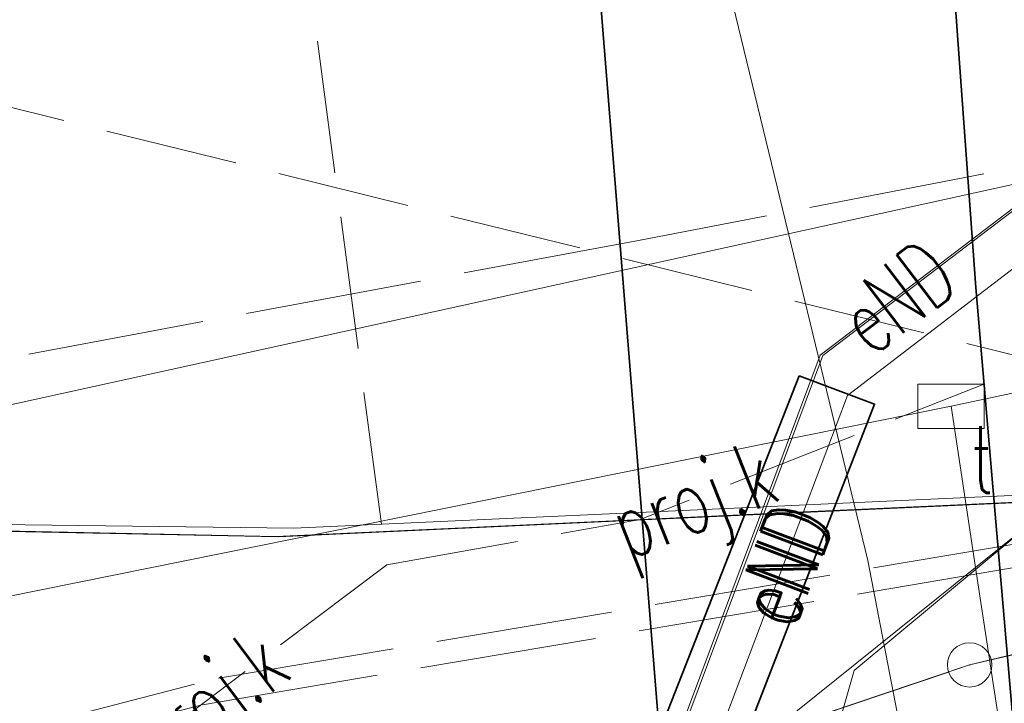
# Model space of a CAD drawing. Header units: metres. Extents: x 6567444 to 13135881, y 5574237 to 11149086.
# Tile 99 of 212: x 6567809.09 to 6567820.2, y 5574550.59 to 5574558.3. Entities that reach past the tile are written whole.
import ezdxf
from ezdxf.enums import TextEntityAlignment as Align

# ---------------------------------------------------------------- set-up
doc = ezdxf.new("R2010")
doc.units = ezdxf.units.M
for name, pattern in [('_MDCP$0$L_0_03', [1, 0.5, -0.5]), ('_MDCP$0$L_2_50', [2.5, 2, -0.5]), ('_MDCP$1$L_0_06', [2, 1.5, -0.5]), ('GE.I.6640.1.468.2024_MDCP_dodatkowe pomiary_12.03.2026$0$L_0_03', [1, 0.5, -0.5]), ('GE.I.6640.1.468.2024_MDCP_dodatkowe pomiary_12.03.2026$0$L_0_06', [2, 1.5, -0.5]), ('GE.I.6640.1.468.2024_MDCP_dodatkowe pomiary_12.03.2026$0$L_2_50', [2.5, 2, -0.5])]:
    doc.linetypes.add(name, pattern=pattern)
for name, color, linetype, lineweight in [('_MDCP$0$EGB_DzialkaEwidencyjna', 7, 'Continuous', 18), ('_MDCP$0$EGB_Klasouzytek', 92, 'Continuous', 18), ('_MDCP$0$EGB_KonturUzytkuGruntowego', 92, 'Continuous', 18), ('_MDCP$0$EGB_PunktGraniczny', 7, 'Continuous', 18), ('_MDCP$0$GES_InneUrzadzeniaTowarzyszace_P', 7, 'Continuous', 18), ('_MDCP$0$GES_PrzewodElektroenergetyczny', 1, 'Continuous', 18), ('_MDCP$0$GES_PrzewodElektroenergetyczny_Projektowany', 7, 'Continuous', 18), ('_MDCP$0$GES_PrzewodGazowy', 52, 'Continuous', 18), ('_MDCP$0$GES_PrzewodKanalizacyjny_Projektowany', 7, 'Continuous', 18), ('_MDCP$0$GES_PrzewodTelekomunikacyjny', 30, 'Continuous', 18), ('_MDCP$0$GES_UrzadzeniaTowarzyszczaceLiniowe', 7, 'Continuous', 18), ('_MDCP$0$OT_Komunikacja', 7, 'Continuous', 18), ('GE.I.6640.1.468.2024_MDCP_dodatkowe pomiary_12.03.2026$0$EGB_DzialkaEwidencyjna', 7, 'Continuous', 18), ('GE.I.6640.1.468.2024_MDCP_dodatkowe pomiary_12.03.2026$0$EGB_Klasouzytek', 92, 'Continuous', 18), ('GE.I.6640.1.468.2024_MDCP_dodatkowe pomiary_12.03.2026$0$EGB_KonturUzytkuGruntowego', 92, 'Continuous', 18), ('GE.I.6640.1.468.2024_MDCP_dodatkowe pomiary_12.03.2026$0$EGB_PunktGraniczny', 7, 'Continuous', 18), ('GE.I.6640.1.468.2024_MDCP_dodatkowe pomiary_12.03.2026$0$GES_InneUrzadzeniaTowarzyszace_P', 7, 'Continuous', 18), ('GE.I.6640.1.468.2024_MDCP_dodatkowe pomiary_12.03.2026$0$GES_PrzewodElektroenergetyczny', 1, 'Continuous', 18), ('GE.I.6640.1.468.2024_MDCP_dodatkowe pomiary_12.03.2026$0$GES_PrzewodElektroenergetyczny_Projektowany', 7, 'Continuous', 18), ('GE.I.6640.1.468.2024_MDCP_dodatkowe pomiary_12.03.2026$0$GES_PrzewodGazowy', 52, 'Continuous', 18), ('GE.I.6640.1.468.2024_MDCP_dodatkowe pomiary_12.03.2026$0$GES_PrzewodKanalizacyjny_Projektowany', 7, 'Continuous', 18), ('GE.I.6640.1.468.2024_MDCP_dodatkowe pomiary_12.03.2026$0$GES_PrzewodTelekomunikacyjny', 30, 'Continuous', 18), ('GE.I.6640.1.468.2024_MDCP_dodatkowe pomiary_12.03.2026$0$GES_UrzadzeniaTowarzyszczaceLiniowe', 7, 'Continuous', 18), ('GE.I.6640.1.468.2024_MDCP_dodatkowe pomiary_12.03.2026$0$OT_Komunikacja', 7, 'Continuous', 18)]:
    doc.layers.add(name, color=color, linetype=linetype, lineweight=lineweight)
doc.styles.add('_MDCP$0$STANDARD', font='simplex.shx')
doc.styles.add('GE.I.6640.1.468.2024_MDCP_dodatkowe pomiary_12.03.2026$0$STANDARD', font='simplex.shx')

# ---------------------------------------------------------------- blocks, each defined once
blk = doc.blocks.new('_MDCP$0$L_0_02_2')
at = {"color": 0}
blk.add_point((0, 0), dxfattribs=at)
blk = doc.blocks.new('_MDCP$0$L_0_02_1')
at = {"color": 0}
blk.add_point((0, 0), dxfattribs=at)
blk = doc.blocks.new('_MDCP$0$EGPG_S')
at = {"color": 0, "linetype": 'Continuous', "lineweight": 18}
blk.add_circle((0, 0), 0.5, dxfattribs=at)
blk = doc.blocks.new('_MDCP$0$SUPW_R')
at = {"color": 0, "linetype": 'Continuous', "lineweight": 18, "flags": 128}
blk.add_lwpolyline([(0.75, 0.5), (0.75, -0.5), (-0.75, -0.5), (-0.75, 0.5)], close=True, dxfattribs=at)
blk = doc.blocks.new('_MDCP')
at = {"layer": '_MDCP$0$EGB_DzialkaEwidencyjna', "linetype": 'Continuous', "lineweight": 18}
for p, q in [((6567820.053, 5574551.078), (6567841.397, 5574556.142)), ((6567841.397, 5574556.142), (6567820.053, 5574551.078)), ((6567814.937, 5574549.38), (6567819.573, 5574550.94)), ((6567819.573, 5574550.94), (6567814.937, 5574549.38))]:
    blk.add_line(p, q, dxfattribs=at)
at = {"layer": '_MDCP$0$EGB_Klasouzytek', "lineweight": 18}
for points in [[(6567808.43, 5574567.42), (6567810.41, 5574567.57), (6567821.43, 5574569.65), (6567844.36, 5574573.98), (6567848.19, 5574557.83), (6567841.64, 5574556.2), (6567819.81, 5574551.02), (6567814.7, 5574549.3), (6567811.96, 5574548.85), (6567810.34, 5574548.58), (6567809.02, 5574546.47), (6567805.83, 5574540.63), (6567799.496, 5574570.502)], [(6567843.288, 5574339.738), (6567840.22, 5574379.37), (6567837.97, 5574408.39), (6567824.54, 5574464.39), (6567815.07, 5574503.11), (6567813.39, 5574510.85), (6567812.91, 5574512.76), (6567809.64, 5574533.63), (6567810.66, 5574545.93), (6567811.96, 5574548.85), (6567814.7, 5574549.3), (6567819.81, 5574551.02), (6567841.64, 5574556.2), (6567848.19, 5574557.83), (6567849.51, 5574552.26), (6567830.11, 5574547.72), (6567829, 5574518.49), (6567851.37, 5574441.53), (6567857.95, 5574413.39), (6567862.49, 5574380.1), (6567864.17, 5574367.81), (6567869.98, 5574345.11), (6567862.17, 5574342.99), (6567862.141, 5574342.197)]]:
    blk.add_lwpolyline(points, dxfattribs=at)
at = {"layer": '_MDCP$0$EGB_KonturUzytkuGruntowego', "linetype": '_MDCP$0$L_0_03', "lineweight": 18}
for points in [[(6567944.099, 5574577.571), (6567942.63, 5574577.28), (6567937.22, 5574576.21), (6567870.09, 5574563.29), (6567848.19, 5574557.83), (6567841.64, 5574556.2), (6567819.81, 5574551.02), (6567814.7, 5574549.3), (6567811.96, 5574548.85), (6567810.34, 5574548.58), (6567809.02, 5574546.47), (6567805.83, 5574540.63), (6567799.496, 5574570.502)], [(6567843.288, 5574339.738), (6567840.22, 5574379.37), (6567837.97, 5574408.39), (6567824.54, 5574464.39), (6567815.07, 5574503.11), (6567813.39, 5574510.85), (6567812.91, 5574512.76), (6567809.64, 5574533.63), (6567810.66, 5574545.93), (6567811.96, 5574548.85), (6567814.7, 5574549.3), (6567819.81, 5574551.02), (6567841.64, 5574556.2), (6567848.19, 5574557.83), (6567849.51, 5574552.26), (6567830.11, 5574547.72), (6567829, 5574518.49), (6567851.37, 5574441.53), (6567857.95, 5574413.39), (6567862.49, 5574380.1), (6567864.17, 5574367.81), (6567869.98, 5574345.11), (6567862.17, 5574342.99), (6567862.141, 5574342.197)]]:
    blk.add_lwpolyline(points, dxfattribs=at)
at = {"layer": '_MDCP$0$EGB_PunktGraniczny'}
blk.add_point((6567819.81, 5574551.02), dxfattribs=at)
at = {"layer": '_MDCP$0$GES_PrzewodElektroenergetyczny', "color": 1, "linetype": 'Continuous', "lineweight": 18}
for points in [[(6567943.254, 5574582.239), (6567909.127, 5574576.204), (6567889.67, 5574572.763), (6567874.092, 5574569.903), (6567866.549, 5574568.127), (6567863.2, 5574565.721), (6567847.979, 5574563.389), (6567834.386, 5574560.54), (6567829.197, 5574557.801), (6567825.396, 5574554.557), (6567825.286, 5574554.465), (6567823.983, 5574553.351), (6567823.887, 5574553.328), (6567823.56, 5574553.266), (6567822.367, 5574553.026), (6567822.149, 5574553.016), (6567821.707, 5574552.996), (6567817.963, 5574552.826), (6567817.484, 5574552.804), (6567812.181, 5574552.562), (6567800.221, 5574552.715), (6567799.811, 5574552.733), (6567793.499, 5574551.393)], [(6567873.65, 5574564.68), (6567858.185, 5574560.669), (6567842.81, 5574557.22), (6567841.652, 5574557.736), (6567838.02, 5574560.82), (6567836.97, 5574561.34), (6567827.408, 5574559.513), (6567825.24, 5574559.375), (6567823.842, 5574558.387), (6567822.303, 5574556.767), (6567821.25, 5574553.7), (6567820.388, 5574552.522), (6567818.508, 5574550.958), (6567817.589, 5574547.746), (6567816.52, 5574541.4), (6567814.783, 5574530.308), (6567815.18, 5574526.62), (6567815.46, 5574522.32), (6567816.83, 5574517.28), (6567816.455, 5574514.619), (6567815.516, 5574513.797), (6567802.55, 5574511.616)], [(6567873.65, 5574564.68), (6567858.185, 5574560.669), (6567842.81, 5574557.22), (6567841.652, 5574557.736), (6567838.02, 5574560.82), (6567836.97, 5574561.34), (6567827.408, 5574559.513), (6567825.24, 5574559.375), (6567823.842, 5574558.387), (6567822.303, 5574556.767), (6567821.25, 5574553.7), (6567820.388, 5574552.522), (6567818.508, 5574550.958), (6567817.589, 5574547.746), (6567816.52, 5574541.4), (6567814.783, 5574530.308), (6567815.18, 5574526.62), (6567815.46, 5574522.32), (6567816.83, 5574517.28), (6567816.455, 5574514.619), (6567815.516, 5574513.797), (6567802.55, 5574511.616)], [(6567821.689, 5574574.676), (6567824.614, 5574569.975), (6567824.749, 5574569.163), (6567824.869, 5574568.446), (6567824.96, 5574567.901), (6567826.159, 5574560.699), (6567824.503, 5574558.716), (6567818.43, 5574554.059), (6567817.963, 5574552.826), (6567817.933, 5574552.746), (6567810.864, 5574534.061), (6567809.989, 5574533.009), (6567809.88, 5574530.991), (6567810.579, 5574524.841), (6567813.857, 5574512.476), (6567813.279, 5574511.663)], [(6567821.689, 5574574.676), (6567824.614, 5574569.975), (6567824.749, 5574569.163), (6567824.869, 5574568.446), (6567824.96, 5574567.901), (6567826.159, 5574560.699), (6567824.503, 5574558.716), (6567818.43, 5574554.059), (6567817.963, 5574552.826), (6567817.933, 5574552.746), (6567810.864, 5574534.061), (6567809.989, 5574533.009), (6567809.88, 5574530.991), (6567810.579, 5574524.841), (6567813.857, 5574512.476), (6567813.369, 5574511.714)], [(6567800.692, 5574519.783), (6567802.691, 5574520.352), (6567810.825, 5574522.717), (6567810.186, 5574524.89), (6567809.445, 5574530.757), (6567809.707, 5574533.18), (6567810.517, 5574534.255), (6567811.265, 5574536.072), (6567818.154, 5574554.51), (6567823.868, 5574558.864), (6567825.744, 5574560.817), (6567824.722, 5574567.97), (6567816.288, 5574566.225), (6567812.943, 5574566.807), (6567806.543, 5574571.827)], [(6567806.525, 5574571.824), (6567812.913, 5574566.813), (6567816.258, 5574566.232), (6567824.701, 5574567.978), (6567824.712, 5574567.844), (6567825.715, 5574560.823), (6567823.839, 5574558.871), (6567818.124, 5574554.515), (6567817.484, 5574552.804), (6567817.454, 5574552.724), (6567811.233, 5574536.077), (6567810.486, 5574534.259), (6567809.675, 5574533.185), (6567809.413, 5574530.761), (6567810.153, 5574524.894), (6567810.792, 5574522.721), (6567810.901, 5574522.304), (6567813.402, 5574512.663), (6567813.006, 5574512.003), (6567811.262, 5574510.689), (6567805.592, 5574509.535), (6567805.478, 5574509.512)], [(6567793.655, 5574550.711), (6567800.35, 5574552.06), (6567829.97, 5574558.57), (6567842.31, 5574561.39), (6567850.66, 5574562.54), (6567860.88, 5574565.16), (6567864.36, 5574564.78), (6567874.76, 5574567.79), (6567876.7, 5574569.8), (6567879.43, 5574570.97), (6567880.48, 5574571.46), (6567881.27, 5574571.67)], [(6567793.654, 5574550.715), (6567800.35, 5574552.06), (6567829.97, 5574558.57), (6567842.31, 5574561.39), (6567850.66, 5574562.54), (6567860.88, 5574565.16), (6567864.36, 5574564.78), (6567874.76, 5574567.79), (6567876.7, 5574569.8), (6567879.43, 5574570.97)], [(6567793.506, 5574551.362), (6567799.783, 5574552.712), (6567800.221, 5574552.715), (6567811.977, 5574552.47), (6567815.866, 5574552.65), (6567817.454, 5574552.724), (6567817.933, 5574552.746), (6567821.573, 5574552.914), (6567821.696, 5574552.936), (6567822.149, 5574553.016), (6567823.56, 5574553.266), (6567823.887, 5574553.328), (6567825.286, 5574554.465), (6567825.396, 5574554.557), (6567829.332, 5574557.775), (6567834.269, 5574560.409), (6567848.172, 5574563.348), (6567863.152, 5574565.67), (6567866.512, 5574567.994), (6567866.79, 5574568.09)], [(6567866.79, 5574568.09), (6567866.542, 5574567.987), (6567863.181, 5574565.664), (6567848.2, 5574563.341), (6567834.297, 5574560.402), (6567829.361, 5574557.768), (6567823.918, 5574553.318), (6567821.603, 5574552.908), (6567815.896, 5574552.644), (6567812.008, 5574552.464), (6567799.814, 5574552.707), (6567793.509, 5574551.351)]]:
    blk.add_lwpolyline(points, dxfattribs=at)
at = {"layer": '_MDCP$0$GES_PrzewodElektroenergetyczny_Projektowany', "color": 1, "linetype": '_MDCP$0$L_2_50', "lineweight": 18}
for points in [[(6567943.412, 5574581.367), (6567943.17, 5574581.32), (6567913.09, 5574576.12), (6567888.01, 5574572.01), (6567877.14, 5574569.91), (6567875.36, 5574567.7), (6567875.01, 5574566.91), (6567863.39, 5574564.59), (6567846.75, 5574561.93), (6567839.02, 5574560.65), (6567829.79, 5574558.45), (6567816.07, 5574555.81), (6567793.454, 5574551.595)], [(6567794.596, 5574546.571), (6567811.33, 5574550.87), (6567831.53, 5574554.27), (6567833.28, 5574552.46), (6567870.97, 5574561.28), (6567904.99, 5574569.24), (6567915.75, 5574572.57), (6567937.99, 5574577.71), (6567943.858, 5574578.905)], [(6567794.652, 5574546.329), (6567811.15, 5574550.57), (6567831.45, 5574554), (6567833.2, 5574552.19), (6567855.24, 5574557.35), (6567855.74, 5574555.77)]]:
    blk.add_lwpolyline(points, dxfattribs=at)
at = {"layer": '_MDCP$0$GES_PrzewodGazowy', "color": 52, "linetype": 'Continuous', "lineweight": 18, "flags": 128}
blk.add_lwpolyline([(6567823.3, 5574528.16), (6567818.66, 5574552.2), (6567815.4, 5574565.64)], dxfattribs=at)
at = {"layer": '_MDCP$0$GES_PrzewodKanalizacyjny_Projektowany', "color": 36, "linetype": '_MDCP$1$L_0_06', "lineweight": 18, "flags": 128}
for points in [[(6567804.15, 5574570.77), (6567811.72, 5574563.55), (6567813.23, 5574552.15)], [(6567813.23, 5574552.15), (6567816.09, 5574552.66), (6567819.98, 5574554.19)], [(6567813.23, 5574552.15), (6567809.18, 5574549.1)]]:
    blk.add_lwpolyline(points, dxfattribs=at)
at = {"layer": '_MDCP$0$GES_PrzewodTelekomunikacyjny', "color": 30, "linetype": 'Continuous', "lineweight": 18, "flags": 128}
for points in [[(6567865.525, 5574563.914), (6567846.919, 5574559.742), (6567823.059, 5574554.673), (6567819.6, 5574553.938)], [(6567824.466, 5574555.802), (6567823.059, 5574554.673), (6567819.877, 5574552.12), (6567817.636, 5574550.323)], [(6567819.6, 5574553.938), (6567819.877, 5574552.12), (6567821.805, 5574539.455)]]:
    blk.add_lwpolyline(points, dxfattribs=at)
at = {"layer": '_MDCP$0$GES_PrzewodTelekomunikacyjny', "color": 30, "linetype": 'Continuous', "lineweight": 18}
blk.add_lwpolyline([(6567794.091, 5574548.795), (6567819.6, 5574553.938)], dxfattribs=at)
at = {"layer": '_MDCP$0$GES_UrzadzeniaTowarzyszczaceLiniowe', "color": 7, "linetype": 'Continuous', "lineweight": 35, "flags": 128}
blk.add_lwpolyline([(6567817.887, 5574554.281), (6567818.737, 5574553.963), (6567811.773, 5574536.053), (6567810.875, 5574536.418), (6567817.887, 5574554.281)], dxfattribs=at)
at = {"layer": '_MDCP$0$OT_Komunikacja', "color": 7, "linetype": '_MDCP$1$L_0_06', "lineweight": 18}
blk.add_lwpolyline([(6567870.69, 5574567.61), (6567854.92, 5574563.97), (6567850.42, 5574563.07), (6567847.84, 5574562.43), (6567842.08, 5574560.99), (6567840.14, 5574560.43), (6567838.28, 5574559.74), (6567836.48, 5574558.91), (6567834.74, 5574557.88), (6567833.15, 5574556.73), (6567831.64, 5574555.37), (6567830.23, 5574553.94), (6567829, 5574552.37), (6567807.49, 5574557.68), (6567808.795, 5574564.52), (6567812.22, 5574565.02), (6567813.716, 5574565.299), (6567818.846, 5574566.258), (6567831.918, 5574568.701), (6567838.5, 5574569.98), (6567852.66, 5574572.75), (6567861.62, 5574574.56), (6567874.02, 5574577.02)], dxfattribs=at)
at = {"layer": '_MDCP$0$OT_Komunikacja', "color": 7, "linetype": 'Continuous', "lineweight": 35}
for points in [[(6567818.746, 5574574.122), (6567818.83, 5574572.23), (6567819.05, 5574567.73), (6567819.19, 5574565.24), (6567819.35, 5574562.76), (6567819.52, 5574560.26), (6567819.7, 5574557.76), (6567819.88, 5574555.28), (6567820.1, 5574552.72), (6567820.31, 5574550.28), (6567820.46, 5574549.75), (6567821.55, 5574536.51)], [(6567814.771, 5574573.375), (6567814.83, 5574572.03), (6567815.06, 5574567.52), (6567815.39, 5574562.04), (6567815.56, 5574559.55), (6567816.32, 5574550.08), (6567817.46, 5574537.32), (6567818.34, 5574527.49), (6567818.54, 5574525.44), (6567818.82, 5574522.95), (6567819.14, 5574520.44), (6567819.65, 5574517.05), (6567819.91, 5574515.5), (6567820.35, 5574513.04), (6567821.69, 5574506.72), (6567844.97, 5574407.21)]]:
    blk.add_lwpolyline(points, dxfattribs=at)
at = {"layer": '_MDCP$0$EGB_DzialkaEwidencyjna', "linetype": 'Continuous', "xscale": 0.5, "yscale": 0.5, "zscale": 0.5}
for name, rotation in [('_MDCP$0$L_0_02_2', 198.6), ('_MDCP$0$L_0_02_1', 13.35), ('_MDCP$0$L_0_02_2', 13.35), ('_MDCP$0$L_0_02_1', 198.6)]:
    blk.add_blockref(name, (6567819.81, 5574551.02), dxfattribs=dict(at, rotation=rotation))
at = {"layer": '_MDCP$0$EGB_PunktGraniczny', "linetype": 'Continuous', "xscale": 0.5, "yscale": 0.5, "zscale": 0.5}
blk.add_blockref('_MDCP$0$EGPG_S', (6567819.81, 5574551.02), dxfattribs=at)
at = {"layer": '_MDCP$0$GES_InneUrzadzeniaTowarzyszace_P', "linetype": 'Continuous', "xscale": 0.5, "yscale": 0.5, "zscale": 0.5}
blk.add_blockref('_MDCP$0$SUPW_R', (6567819.6, 5574553.938), dxfattribs=at)
at = {"layer": '_MDCP$0$GES_InneUrzadzeniaTowarzyszace_P', "color": 7, "lineweight": 15, "style": '_MDCP$0$STANDARD', "width": 0.66}
blk.add_text('t', height=0.75, dxfattribs=at).set_placement((6567819.825, 5574553.713), align=Align.TOP_LEFT)
at = {"layer": '_MDCP$0$GES_PrzewodElektroenergetyczny', "color": 1, "lineweight": 15, "style": '_MDCP$0$STANDARD', "width": 0.66}
for rotation, p in [(-322.7, (6567818.988, 5574555.174)), (-290.7, (6567817.699, 5574552.128)), (-290.7, (6567817.716, 5574552.171))]:
    blk.add_text('eND', height=0.75, rotation=rotation, dxfattribs=at).set_placement(p, align=Align.MIDDLE_CENTER)
at = {"layer": '_MDCP$0$GES_PrzewodKanalizacyjny_Projektowany', "color": 36, "lineweight": 15, "style": '_MDCP$0$STANDARD', "width": 0.66}
for rotation, p in [(-338.5, (6567816.683, 5574552.893)), (-323, (6567811.205, 5574550.625))]:
    blk.add_text('proj.k', height=0.75, rotation=rotation, dxfattribs=at).set_placement(p, align=Align.MIDDLE_CENTER)
blk = doc.blocks.new('GE.I.6640.1.468.2024_MDCP_dodatkowe pomiary_12.03.2026$0$L_0_02_2')
at = {"color": 0}
blk.add_point((0, 0), dxfattribs=at)
blk = doc.blocks.new('GE.I.6640.1.468.2024_MDCP_dodatkowe pomiary_12.03.2026$0$L_0_02_1')
at = {"color": 0}
blk.add_point((0, 0), dxfattribs=at)
blk = doc.blocks.new('GE.I.6640.1.468.2024_MDCP_dodatkowe pomiary_12.03.2026$0$EGPG_S')
at = {"color": 0, "linetype": 'Continuous', "lineweight": 18}
blk.add_circle((0, 0), 0.5, dxfattribs=at)
blk = doc.blocks.new('GE.I.6640.1.468.2024_MDCP_dodatkowe pomiary_12.03.2026$0$SUPW_R')
at = {"color": 0, "linetype": 'Continuous', "lineweight": 18, "flags": 128}
blk.add_lwpolyline([(0.75, 0.5), (0.75, -0.5), (-0.75, -0.5), (-0.75, 0.5)], close=True, dxfattribs=at)
blk = doc.blocks.new('GE.I.6640.1.468.2024_MDCP_dodatkowe pomiary_12.03.2026')
at = {"layer": 'GE.I.6640.1.468.2024_MDCP_dodatkowe pomiary_12.03.2026$0$EGB_DzialkaEwidencyjna', "linetype": 'Continuous', "lineweight": 18}
for p, q in [((6567820.053, 5574551.078), (6567841.397, 5574556.142)), ((6567841.397, 5574556.142), (6567820.053, 5574551.078)), ((6567814.937, 5574549.38), (6567819.573, 5574550.94)), ((6567819.573, 5574550.94), (6567814.937, 5574549.38))]:
    blk.add_line(p, q, dxfattribs=at)
at = {"layer": 'GE.I.6640.1.468.2024_MDCP_dodatkowe pomiary_12.03.2026$0$EGB_Klasouzytek', "lineweight": 18}
for points in [[(6567808.43, 5574567.42), (6567810.41, 5574567.57), (6567821.43, 5574569.65), (6567844.36, 5574573.98), (6567848.19, 5574557.83), (6567841.64, 5574556.2), (6567819.81, 5574551.02), (6567814.7, 5574549.3), (6567811.96, 5574548.85), (6567810.34, 5574548.58), (6567809.02, 5574546.47), (6567805.83, 5574540.63), (6567799.496, 5574570.502)], [(6567843.288, 5574339.738), (6567840.22, 5574379.37), (6567837.97, 5574408.39), (6567824.54, 5574464.39), (6567815.07, 5574503.11), (6567813.39, 5574510.85), (6567812.91, 5574512.76), (6567809.64, 5574533.63), (6567810.66, 5574545.93), (6567811.96, 5574548.85), (6567814.7, 5574549.3), (6567819.81, 5574551.02), (6567841.64, 5574556.2), (6567848.19, 5574557.83), (6567849.51, 5574552.26), (6567830.11, 5574547.72), (6567829, 5574518.49), (6567851.37, 5574441.53), (6567857.95, 5574413.39), (6567862.49, 5574380.1), (6567864.17, 5574367.81), (6567869.98, 5574345.11), (6567862.17, 5574342.99), (6567862.141, 5574342.197)]]:
    blk.add_lwpolyline(points, dxfattribs=at)
at = {"layer": 'GE.I.6640.1.468.2024_MDCP_dodatkowe pomiary_12.03.2026$0$EGB_KonturUzytkuGruntowego', "linetype": 'GE.I.6640.1.468.2024_MDCP_dodatkowe pomiary_12.03.2026$0$L_0_03', "lineweight": 18}
for points in [[(6567944.099, 5574577.571), (6567942.63, 5574577.28), (6567937.22, 5574576.21), (6567870.09, 5574563.29), (6567848.19, 5574557.83), (6567841.64, 5574556.2), (6567819.81, 5574551.02), (6567814.7, 5574549.3), (6567811.96, 5574548.85), (6567810.34, 5574548.58), (6567809.02, 5574546.47), (6567805.83, 5574540.63), (6567799.496, 5574570.502)], [(6567843.288, 5574339.738), (6567840.22, 5574379.37), (6567837.97, 5574408.39), (6567824.54, 5574464.39), (6567815.07, 5574503.11), (6567813.39, 5574510.85), (6567812.91, 5574512.76), (6567809.64, 5574533.63), (6567810.66, 5574545.93), (6567811.96, 5574548.85), (6567814.7, 5574549.3), (6567819.81, 5574551.02), (6567841.64, 5574556.2), (6567848.19, 5574557.83), (6567849.51, 5574552.26), (6567830.11, 5574547.72), (6567829, 5574518.49), (6567851.37, 5574441.53), (6567857.95, 5574413.39), (6567862.49, 5574380.1), (6567864.17, 5574367.81), (6567869.98, 5574345.11), (6567862.17, 5574342.99), (6567862.141, 5574342.197)]]:
    blk.add_lwpolyline(points, dxfattribs=at)
at = {"layer": 'GE.I.6640.1.468.2024_MDCP_dodatkowe pomiary_12.03.2026$0$EGB_PunktGraniczny'}
blk.add_point((6567819.81, 5574551.02), dxfattribs=at)
at = {"layer": 'GE.I.6640.1.468.2024_MDCP_dodatkowe pomiary_12.03.2026$0$GES_PrzewodElektroenergetyczny', "color": 1, "linetype": 'Continuous', "lineweight": 18}
for points in [[(6567943.254, 5574582.239), (6567909.127, 5574576.204), (6567889.67, 5574572.763), (6567874.092, 5574569.903), (6567866.549, 5574568.127), (6567863.2, 5574565.721), (6567847.979, 5574563.389), (6567834.386, 5574560.54), (6567829.197, 5574557.801), (6567825.396, 5574554.557), (6567825.286, 5574554.465), (6567823.983, 5574553.351), (6567823.887, 5574553.328), (6567823.56, 5574553.266), (6567822.367, 5574553.026), (6567822.149, 5574553.016), (6567821.707, 5574552.996), (6567817.963, 5574552.826), (6567817.484, 5574552.804), (6567812.181, 5574552.562), (6567800.221, 5574552.715), (6567799.811, 5574552.733), (6567793.499, 5574551.393)], [(6567873.65, 5574564.68), (6567858.185, 5574560.669), (6567842.81, 5574557.22), (6567841.652, 5574557.736), (6567838.02, 5574560.82), (6567836.97, 5574561.34), (6567827.408, 5574559.513), (6567825.24, 5574559.375), (6567823.842, 5574558.387), (6567822.303, 5574556.767), (6567821.25, 5574553.7), (6567820.388, 5574552.522), (6567818.508, 5574550.958), (6567817.589, 5574547.746), (6567816.52, 5574541.4), (6567814.783, 5574530.308), (6567815.18, 5574526.62), (6567815.46, 5574522.32), (6567816.83, 5574517.28), (6567816.455, 5574514.619), (6567815.516, 5574513.797), (6567802.55, 5574511.616)], [(6567873.65, 5574564.68), (6567858.185, 5574560.669), (6567842.81, 5574557.22), (6567841.652, 5574557.736), (6567838.02, 5574560.82), (6567836.97, 5574561.34), (6567827.408, 5574559.513), (6567825.24, 5574559.375), (6567823.842, 5574558.387), (6567822.303, 5574556.767), (6567821.25, 5574553.7), (6567820.388, 5574552.522), (6567818.508, 5574550.958), (6567817.589, 5574547.746), (6567816.52, 5574541.4), (6567814.783, 5574530.308), (6567815.18, 5574526.62), (6567815.46, 5574522.32), (6567816.83, 5574517.28), (6567816.455, 5574514.619), (6567815.516, 5574513.797), (6567802.55, 5574511.616)], [(6567821.689, 5574574.676), (6567824.614, 5574569.975), (6567824.749, 5574569.163), (6567824.869, 5574568.446), (6567824.96, 5574567.901), (6567826.159, 5574560.699), (6567824.503, 5574558.716), (6567818.43, 5574554.059), (6567817.963, 5574552.826), (6567817.933, 5574552.746), (6567810.864, 5574534.061), (6567809.989, 5574533.009), (6567809.88, 5574530.991), (6567810.579, 5574524.841), (6567813.857, 5574512.476), (6567813.279, 5574511.663)], [(6567821.689, 5574574.676), (6567824.614, 5574569.975), (6567824.749, 5574569.163), (6567824.869, 5574568.446), (6567824.96, 5574567.901), (6567826.159, 5574560.699), (6567824.503, 5574558.716), (6567818.43, 5574554.059), (6567817.963, 5574552.826), (6567817.933, 5574552.746), (6567810.864, 5574534.061), (6567809.989, 5574533.009), (6567809.88, 5574530.991), (6567810.579, 5574524.841), (6567813.857, 5574512.476), (6567813.369, 5574511.714)], [(6567800.692, 5574519.783), (6567802.691, 5574520.352), (6567810.825, 5574522.717), (6567810.186, 5574524.89), (6567809.445, 5574530.757), (6567809.707, 5574533.18), (6567810.517, 5574534.255), (6567811.265, 5574536.072), (6567818.154, 5574554.51), (6567823.868, 5574558.864), (6567825.744, 5574560.817), (6567824.722, 5574567.97), (6567816.288, 5574566.225), (6567812.943, 5574566.807), (6567806.543, 5574571.827)], [(6567806.525, 5574571.824), (6567812.913, 5574566.813), (6567816.258, 5574566.232), (6567824.701, 5574567.978), (6567824.712, 5574567.844), (6567825.715, 5574560.823), (6567823.839, 5574558.871), (6567818.124, 5574554.515), (6567817.484, 5574552.804), (6567817.454, 5574552.724), (6567811.233, 5574536.077), (6567810.486, 5574534.259), (6567809.675, 5574533.185), (6567809.413, 5574530.761), (6567810.153, 5574524.894), (6567810.792, 5574522.721), (6567810.901, 5574522.304), (6567813.402, 5574512.663), (6567813.006, 5574512.003), (6567811.262, 5574510.689), (6567805.592, 5574509.535), (6567805.478, 5574509.512)], [(6567793.655, 5574550.711), (6567800.35, 5574552.06), (6567829.97, 5574558.57), (6567842.31, 5574561.39), (6567850.66, 5574562.54), (6567860.88, 5574565.16), (6567864.36, 5574564.78), (6567874.76, 5574567.79), (6567876.7, 5574569.8), (6567879.43, 5574570.97), (6567880.48, 5574571.46), (6567881.27, 5574571.67)], [(6567793.654, 5574550.715), (6567800.35, 5574552.06), (6567829.97, 5574558.57), (6567842.31, 5574561.39), (6567850.66, 5574562.54), (6567860.88, 5574565.16), (6567864.36, 5574564.78), (6567874.76, 5574567.79), (6567876.7, 5574569.8), (6567879.43, 5574570.97)], [(6567793.506, 5574551.362), (6567799.783, 5574552.712), (6567800.221, 5574552.715), (6567811.977, 5574552.47), (6567815.866, 5574552.65), (6567817.454, 5574552.724), (6567817.933, 5574552.746), (6567821.573, 5574552.914), (6567821.696, 5574552.936), (6567822.149, 5574553.016), (6567823.56, 5574553.266), (6567823.887, 5574553.328), (6567825.286, 5574554.465), (6567825.396, 5574554.557), (6567829.332, 5574557.775), (6567834.269, 5574560.409), (6567848.172, 5574563.348), (6567863.152, 5574565.67), (6567866.512, 5574567.994), (6567866.79, 5574568.09)], [(6567866.79, 5574568.09), (6567866.542, 5574567.987), (6567863.181, 5574565.664), (6567848.2, 5574563.341), (6567834.297, 5574560.402), (6567829.361, 5574557.768), (6567823.918, 5574553.318), (6567821.603, 5574552.908), (6567815.896, 5574552.644), (6567812.008, 5574552.464), (6567799.814, 5574552.707), (6567793.509, 5574551.351)]]:
    blk.add_lwpolyline(points, dxfattribs=at)
at = {"layer": 'GE.I.6640.1.468.2024_MDCP_dodatkowe pomiary_12.03.2026$0$GES_PrzewodElektroenergetyczny_Projektowany', "color": 1, "linetype": 'GE.I.6640.1.468.2024_MDCP_dodatkowe pomiary_12.03.2026$0$L_2_50', "lineweight": 18}
for points in [[(6567943.412, 5574581.367), (6567943.17, 5574581.32), (6567913.09, 5574576.12), (6567888.01, 5574572.01), (6567877.14, 5574569.91), (6567875.36, 5574567.7), (6567875.01, 5574566.91), (6567863.39, 5574564.59), (6567846.75, 5574561.93), (6567839.02, 5574560.65), (6567829.79, 5574558.45), (6567816.07, 5574555.81), (6567793.454, 5574551.595)], [(6567794.596, 5574546.571), (6567811.33, 5574550.87), (6567831.53, 5574554.27), (6567833.28, 5574552.46), (6567870.97, 5574561.28), (6567904.99, 5574569.24), (6567915.75, 5574572.57), (6567937.99, 5574577.71), (6567943.858, 5574578.905)], [(6567794.652, 5574546.329), (6567811.15, 5574550.57), (6567831.45, 5574554), (6567833.2, 5574552.19), (6567855.24, 5574557.35), (6567855.74, 5574555.77)]]:
    blk.add_lwpolyline(points, dxfattribs=at)
at = {"layer": 'GE.I.6640.1.468.2024_MDCP_dodatkowe pomiary_12.03.2026$0$GES_PrzewodGazowy', "color": 52, "linetype": 'Continuous', "lineweight": 18, "flags": 128}
blk.add_lwpolyline([(6567823.3, 5574528.16), (6567818.66, 5574552.2), (6567815.4, 5574565.64)], dxfattribs=at)
at = {"layer": 'GE.I.6640.1.468.2024_MDCP_dodatkowe pomiary_12.03.2026$0$GES_PrzewodKanalizacyjny_Projektowany', "color": 36, "linetype": 'GE.I.6640.1.468.2024_MDCP_dodatkowe pomiary_12.03.2026$0$L_0_06', "lineweight": 18, "flags": 128}
for points in [[(6567804.15, 5574570.77), (6567811.72, 5574563.55), (6567813.23, 5574552.15)], [(6567813.23, 5574552.15), (6567816.09, 5574552.66), (6567819.98, 5574554.19)], [(6567813.23, 5574552.15), (6567809.18, 5574549.1)]]:
    blk.add_lwpolyline(points, dxfattribs=at)
at = {"layer": 'GE.I.6640.1.468.2024_MDCP_dodatkowe pomiary_12.03.2026$0$GES_PrzewodTelekomunikacyjny', "color": 30, "linetype": 'Continuous', "lineweight": 18, "flags": 128}
for points in [[(6567865.525, 5574563.914), (6567846.919, 5574559.742), (6567823.059, 5574554.673), (6567819.6, 5574553.938)], [(6567824.466, 5574555.802), (6567823.059, 5574554.673), (6567819.877, 5574552.12), (6567817.636, 5574550.323)], [(6567819.6, 5574553.938), (6567819.877, 5574552.12), (6567821.805, 5574539.455)]]:
    blk.add_lwpolyline(points, dxfattribs=at)
at = {"layer": 'GE.I.6640.1.468.2024_MDCP_dodatkowe pomiary_12.03.2026$0$GES_PrzewodTelekomunikacyjny', "color": 30, "linetype": 'Continuous', "lineweight": 18}
blk.add_lwpolyline([(6567794.091, 5574548.795), (6567819.6, 5574553.938)], dxfattribs=at)
at = {"layer": 'GE.I.6640.1.468.2024_MDCP_dodatkowe pomiary_12.03.2026$0$GES_UrzadzeniaTowarzyszczaceLiniowe', "color": 7, "linetype": 'Continuous', "lineweight": 35, "flags": 128}
blk.add_lwpolyline([(6567817.887, 5574554.281), (6567818.737, 5574553.963), (6567811.773, 5574536.053), (6567810.875, 5574536.418), (6567817.887, 5574554.281)], dxfattribs=at)
at = {"layer": 'GE.I.6640.1.468.2024_MDCP_dodatkowe pomiary_12.03.2026$0$OT_Komunikacja', "color": 7, "linetype": 'GE.I.6640.1.468.2024_MDCP_dodatkowe pomiary_12.03.2026$0$L_0_06', "lineweight": 18}
blk.add_lwpolyline([(6567870.69, 5574567.61), (6567854.92, 5574563.97), (6567850.42, 5574563.07), (6567847.84, 5574562.43), (6567842.08, 5574560.99), (6567840.14, 5574560.43), (6567838.28, 5574559.74), (6567836.48, 5574558.91), (6567834.74, 5574557.88), (6567833.15, 5574556.73), (6567831.64, 5574555.37), (6567830.23, 5574553.94), (6567829, 5574552.37), (6567807.49, 5574557.68), (6567808.795, 5574564.52), (6567812.22, 5574565.02), (6567813.716, 5574565.299), (6567818.846, 5574566.258), (6567831.918, 5574568.701), (6567838.5, 5574569.98), (6567852.66, 5574572.75), (6567861.62, 5574574.56), (6567874.02, 5574577.02)], dxfattribs=at)
at = {"layer": 'GE.I.6640.1.468.2024_MDCP_dodatkowe pomiary_12.03.2026$0$OT_Komunikacja', "color": 7, "linetype": 'Continuous', "lineweight": 35}
for points in [[(6567818.746, 5574574.122), (6567818.83, 5574572.23), (6567819.05, 5574567.73), (6567819.19, 5574565.24), (6567819.35, 5574562.76), (6567819.52, 5574560.26), (6567819.7, 5574557.76), (6567819.88, 5574555.28), (6567820.1, 5574552.72), (6567820.31, 5574550.28), (6567820.46, 5574549.75), (6567821.55, 5574536.51)], [(6567814.771, 5574573.375), (6567814.83, 5574572.03), (6567815.06, 5574567.52), (6567815.39, 5574562.04), (6567815.56, 5574559.55), (6567816.32, 5574550.08), (6567817.46, 5574537.32), (6567818.34, 5574527.49), (6567818.54, 5574525.44), (6567818.82, 5574522.95), (6567819.14, 5574520.44), (6567819.65, 5574517.05), (6567819.91, 5574515.5), (6567820.35, 5574513.04), (6567821.69, 5574506.72), (6567844.97, 5574407.21)]]:
    blk.add_lwpolyline(points, dxfattribs=at)
at = {"layer": 'GE.I.6640.1.468.2024_MDCP_dodatkowe pomiary_12.03.2026$0$EGB_DzialkaEwidencyjna', "linetype": 'Continuous', "xscale": 0.5, "yscale": 0.5, "zscale": 0.5}
for name, rotation in [('GE.I.6640.1.468.2024_MDCP_dodatkowe pomiary_12.03.2026$0$L_0_02_2', 198.6), ('GE.I.6640.1.468.2024_MDCP_dodatkowe pomiary_12.03.2026$0$L_0_02_1', 13.35), ('GE.I.6640.1.468.2024_MDCP_dodatkowe pomiary_12.03.2026$0$L_0_02_2', 13.35), ('GE.I.6640.1.468.2024_MDCP_dodatkowe pomiary_12.03.2026$0$L_0_02_1', 198.6)]:
    blk.add_blockref(name, (6567819.81, 5574551.02), dxfattribs=dict(at, rotation=rotation))
at = {"layer": 'GE.I.6640.1.468.2024_MDCP_dodatkowe pomiary_12.03.2026$0$EGB_PunktGraniczny', "linetype": 'Continuous', "xscale": 0.5, "yscale": 0.5, "zscale": 0.5}
blk.add_blockref('GE.I.6640.1.468.2024_MDCP_dodatkowe pomiary_12.03.2026$0$EGPG_S', (6567819.81, 5574551.02), dxfattribs=at)
at = {"layer": 'GE.I.6640.1.468.2024_MDCP_dodatkowe pomiary_12.03.2026$0$GES_InneUrzadzeniaTowarzyszace_P', "linetype": 'Continuous', "xscale": 0.5, "yscale": 0.5, "zscale": 0.5}
blk.add_blockref('GE.I.6640.1.468.2024_MDCP_dodatkowe pomiary_12.03.2026$0$SUPW_R', (6567819.6, 5574553.938), dxfattribs=at)
at = {"layer": 'GE.I.6640.1.468.2024_MDCP_dodatkowe pomiary_12.03.2026$0$GES_InneUrzadzeniaTowarzyszace_P', "color": 7, "lineweight": 15, "style": 'GE.I.6640.1.468.2024_MDCP_dodatkowe pomiary_12.03.2026$0$STANDARD', "width": 0.66}
blk.add_text('t', height=0.75, dxfattribs=at).set_placement((6567819.825, 5574553.713), align=Align.TOP_LEFT)
at = {"layer": 'GE.I.6640.1.468.2024_MDCP_dodatkowe pomiary_12.03.2026$0$GES_PrzewodElektroenergetyczny', "color": 1, "lineweight": 15, "style": 'GE.I.6640.1.468.2024_MDCP_dodatkowe pomiary_12.03.2026$0$STANDARD', "width": 0.66}
for rotation, p in [(-322.7, (6567818.988, 5574555.174)), (-290.7, (6567817.699, 5574552.128)), (-290.7, (6567817.716, 5574552.171))]:
    blk.add_text('eND', height=0.75, rotation=rotation, dxfattribs=at).set_placement(p, align=Align.MIDDLE_CENTER)
at = {"layer": 'GE.I.6640.1.468.2024_MDCP_dodatkowe pomiary_12.03.2026$0$GES_PrzewodKanalizacyjny_Projektowany', "color": 36, "lineweight": 15, "style": 'GE.I.6640.1.468.2024_MDCP_dodatkowe pomiary_12.03.2026$0$STANDARD', "width": 0.66}
for rotation, p in [(-338.5, (6567816.683, 5574552.893)), (-323, (6567811.205, 5574550.625))]:
    blk.add_text('proj.k', height=0.75, rotation=rotation, dxfattribs=at).set_placement(p, align=Align.MIDDLE_CENTER)

msp = doc.modelspace()

# ---------------------------------------------------------------- block references
at = {"layer": 'Defpoints'}
msp.add_blockref('GE.I.6640.1.468.2024_MDCP_dodatkowe pomiary_12.03.2026', (0, 0), dxfattribs=at)

# ---------------------------------------------------------------- next in the draw order: block references
msp.add_blockref('_MDCP', (0, 0))

doc.saveas('drawing.dxf')
